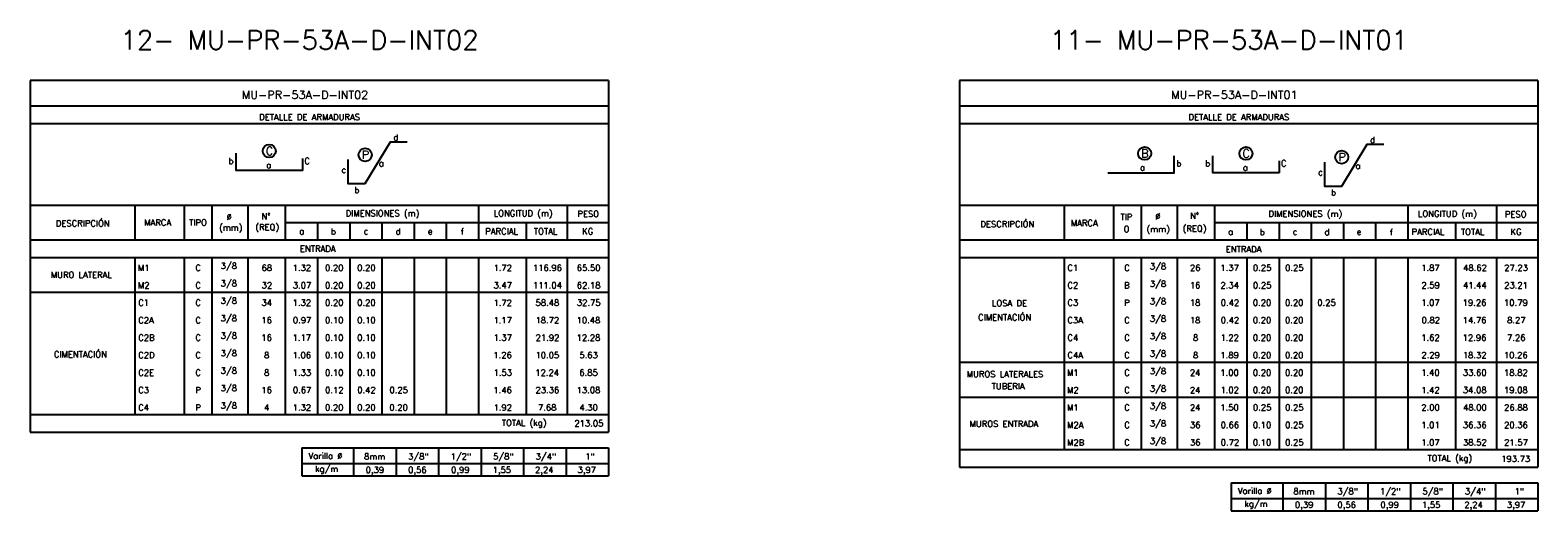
# Model space of a CAD drawing. Header units: metres. Extents: x -344 to 326, y 129 to 266.
# Tile 12 of 16: x 4 to 71, y 165 to 186. Entities that reach past the tile are written whole.
import ezdxf
from ezdxf.enums import TextEntityAlignment as Align

# ---------------------------------------------------------------- set-up
doc = ezdxf.new("R2010")
doc.units = ezdxf.units.M
for name, color, linetype in [('XREF-SE-CUADROS DE DESPIECE - HUAURA_PQT4$0$21', 3, 'Continuous'), ('XREF-SE-CUADROS DE DESPIECE - HUAURA_PQT4$0$21C', 3, 'Continuous'), ('XREF-SE-CUADROS DE DESPIECE - HUAURA_PQT4$0$23', 2, 'Continuous'), ('XREF-SE-CUADROS DE DESPIECE - HUAURA_PQT4$0$S-ANNO-TEXT', 7, 'Continuous'), ('XREF-SE-CUADROS DE DESPIECE - HUAURA_PQT4$0$S-LNWK-0006', 1, 'Continuous')]:
    doc.layers.add(name, color=color, linetype=linetype)
doc.styles.add('XREF-SE-CUADROS DE DESPIECE - HUAURA_PQT4$0$ROMANS-SP', font='romans.shx', dxfattribs={"width": 0.7})
doc.styles.add('XREF-SE-CUADROS DE DESPIECE - HUAURA_PQT4$0$TEGEPSA 100', font='romans.shx')

# ---------------------------------------------------------------- blocks, each defined once
blk = doc.blocks.new('XREF-SE-CUADROS DE DESPIECE - HUAURA_PQT4')
for p, q in [((100.435, 70.617), (100.435, 63.721)), ((101.846, 70.617), (101.846, 63.721))]:
    blk.add_line(p, q)
at = {"layer": 'XREF-SE-CUADROS DE DESPIECE - HUAURA_PQT4$0$21'}
for p, q in [((92.426, 72.91), (92.426, 71.379)), ((94.592, 72.91), (94.592, 71.379)), ((95.804, 72.91), (95.804, 71.379)), ((97.374, 72.91), (97.374, 71.379)), ((99.024, 72.91), (99.024, 71.379)), ((107.491, 72.91), (107.491, 71.379)), ((111.386, 72.91), (111.386, 71.379)), ((133.173, 72.91), (133.173, 71.379)), ((135.339, 72.91), (135.339, 71.379)), ((136.552, 72.91), (136.552, 71.379)), ((138.122, 72.91), (138.122, 71.379)), ((139.771, 72.91), (139.771, 71.379)), ((148.238, 72.91), (148.238, 71.379)), ((152.133, 72.91), (152.133, 71.379)), ((99.024, 72.14), (113.195, 72.14)), ((100.435, 72.14), (100.435, 71.379)), ((101.846, 72.14), (101.846, 71.379)), ((103.257, 72.14), (103.257, 71.379)), ((104.669, 72.14), (104.669, 71.379)), ((106.08, 72.14), (106.08, 71.379)), ((109.578, 72.14), (109.578, 71.379)), ((139.771, 72.14), (153.942, 72.14)), ((141.182, 72.14), (141.182, 71.379)), ((142.594, 72.14), (142.594, 71.379)), ((144.005, 72.14), (144.005, 71.379)), ((145.416, 72.14), (145.416, 71.379)), ((146.827, 72.14), (146.827, 71.379)), ((150.325, 72.14), (150.325, 71.379)), ((87.835, 71.379), (113.195, 71.379)), ((128.583, 71.379), (153.942, 71.379)), ((87.835, 70.617), (113.195, 70.617)), ((92.426, 70.617), (92.426, 63.721)), ((94.592, 70.617), (94.592, 63.721)), ((95.804, 70.617), (95.804, 63.721)), ((97.374, 70.617), (97.374, 63.721)), ((99.024, 70.617), (99.024, 63.721)), ((103.257, 70.617), (103.257, 63.721)), ((104.669, 70.617), (104.669, 63.721)), ((106.08, 70.617), (106.08, 63.721)), ((107.491, 70.617), (107.491, 63.721)), ((109.578, 70.617), (109.578, 63.721)), ((111.386, 70.617), (111.386, 63.721)), ((128.583, 70.617), (153.942, 70.617)), ((133.173, 70.617), (133.173, 62.189)), ((135.339, 70.617), (135.339, 62.189)), ((136.552, 70.617), (136.552, 62.189)), ((138.122, 70.617), (138.122, 62.189)), ((139.771, 70.617), (139.771, 62.189)), ((141.182, 70.617), (141.182, 62.189)), ((142.594, 70.617), (142.594, 62.189)), ((144.005, 70.617), (144.005, 62.189)), ((145.416, 70.617), (145.416, 62.189)), ((146.827, 70.617), (146.827, 62.189)), ((148.238, 70.617), (148.238, 62.189)), ((150.325, 70.617), (150.325, 62.189)), ((152.133, 70.617), (152.133, 62.189)), ((87.835, 69.084), (113.195, 69.084)), ((128.583, 66.02), (153.942, 66.02)), ((128.583, 64.488), (153.942, 64.488)), ((87.835, 63.721), (113.195, 63.721)), ((102.019, 62.258), (102.019, 61.03)), ((103.881, 62.258), (103.881, 61.03)), ((105.744, 62.258), (105.744, 61.03)), ((107.607, 62.258), (107.607, 61.03)), ((109.469, 62.258), (109.469, 61.03)), ((111.332, 62.258), (111.332, 61.03)), ((128.583, 62.189), (153.942, 62.189)), ((99.753, 61.57), (113.195, 61.57)), ((142.766, 60.725), (142.766, 59.497)), ((144.629, 60.725), (144.629, 59.497)), ((146.491, 60.725), (146.491, 59.497)), ((148.354, 60.725), (148.354, 59.497)), ((150.217, 60.725), (150.217, 59.497)), ((152.079, 60.725), (152.079, 59.497)), ((140.501, 60.037), (153.942, 60.037))]:
    blk.add_line(p, q, dxfattribs=at)
at = {"layer": 'XREF-SE-CUADROS DE DESPIECE - HUAURA_PQT4$0$21C'}
for centre in [(98.32, 75.282), (102.523, 75.117), (136.701, 75.177), (141.142, 75.177), (145.345, 75.012)]:
    blk.add_circle(centre, 0.288, dxfattribs=at)
at = {"layer": 'XREF-SE-CUADROS DE DESPIECE - HUAURA_PQT4$0$23'}
for p, q in [((87.835, 78.38), (87.835, 62.947)), ((113.195, 78.38), (113.195, 62.947)), ((128.583, 78.38), (128.583, 61.415)), ((153.942, 78.38), (153.942, 61.415)), ((87.835, 72.91), (113.195, 72.91)), ((128.583, 72.91), (153.942, 72.91)), ((87.835, 62.947), (113.195, 62.947)), ((99.753, 62.258), (99.753, 61.03)), ((99.753, 62.258), (113.195, 62.258)), ((99.753, 62.258), (99.753, 61.03)), ((113.195, 62.258), (113.195, 61.03)), ((99.753, 61.03), (113.195, 61.03)), ((128.583, 61.415), (153.942, 61.415)), ((140.501, 60.725), (140.501, 59.497)), ((140.501, 60.725), (153.942, 60.725)), ((140.501, 60.725), (140.501, 59.497)), ((153.942, 60.725), (153.942, 59.497)), ((140.501, 59.497), (153.942, 59.497))]:
    blk.add_line(p, q, dxfattribs=at)
for points in [[(113.195, 78.38), (87.835, 78.38)], [(153.942, 78.38), (128.583, 78.38)], [(113.195, 77.244), (87.835, 77.244)], [(153.942, 77.244), (128.583, 77.244)], [(113.195, 76.474), (87.835, 76.474)], [(153.942, 76.474), (128.583, 76.474)]]:
    blk.add_lwpolyline(points, dxfattribs=at)
at = {"layer": 'XREF-SE-CUADROS DE DESPIECE - HUAURA_PQT4$0$S-LNWK-0006', "flags": 128}
for points in [[(104.371, 75.674), (103.618, 75.674), (102.513, 73.836), (101.776, 73.836), (101.776, 74.904)], [(147.193, 75.568), (146.44, 75.568), (145.335, 73.731), (144.598, 73.731), (144.598, 74.798)]]:
    blk.add_lwpolyline(points, dxfattribs=at)
at = {"layer": 'XREF-SE-CUADROS DE DESPIECE - HUAURA_PQT4$0$S-LNWK-0006'}
for points in [[(99.778, 74.953), (99.778, 74.443, -0.414214), (99.764, 74.43), (96.868, 74.43), (96.868, 75.181)], [(142.6, 74.848), (142.6, 74.338, -0.414214), (142.587, 74.325), (139.691, 74.325), (139.691, 75.076)]]:
    blk.add_lwpolyline(points, format="xyb", dxfattribs=at)
blk.add_lwpolyline([(135.081, 74.325), (137.99, 74.325), (137.99, 75.076)], dxfattribs=at)
at = {"style": 'XREF-SE-CUADROS DE DESPIECE - HUAURA_PQT4$0$TEGEPSA 100'}
for s, p in [('DESCRIPCIÓN', (88.961, 71.971)), ('MARCA', (92.838, 72.01)), ('TIPO', (94.808, 72.01)), ('(mm)', (96.121, 71.785)), ('Ø', (96.448, 72.259)), ('(REQ)', (97.708, 71.808)), ('N°', (97.983, 72.282)), ('DIMENSIONES (m)', (101.668, 72.413)), ('LONGITUD (m)', (108.161, 72.413)), ('PESO', (111.831, 72.391)), ('DESCRIPCIÓN', (129.5, 71.94)), ('MARCA', (133.466, 71.986)), ('TIP', (135.64, 72.254)), ('Ø', (137.17, 72.28)), ('N°', (138.691, 72.307)), ('DIMENSIONES (m)', (142.133, 72.394)), ('LONGITUD (m)', (148.682, 72.394)), ('PESO', (152.496, 72.367)), ('a', (99.634, 71.626)), ('b', (101.023, 71.617)), ('c', (102.459, 71.626)), ('d', (103.857, 71.617)), ('e', (105.269, 71.626)), ('f', (106.714, 71.615)), ('PARCIAL', (107.79, 71.625)), ('TOTAL', (109.922, 71.625)), ('KG', (112.043, 71.625)), ('O', (135.78, 71.721)), ('(mm)', (136.785, 71.721)), ('(REQ)', (138.368, 71.748)), ('a', (140.364, 71.603)), ('b', (141.749, 71.591)), ('c', (143.19, 71.603)), ('d', (144.586, 71.592)), ('e', (145.997, 71.603)), ('f', (147.449, 71.589)), ('PARCIAL', (148.406, 71.601)), ('TOTAL', (150.569, 71.601)), ('KG', (152.747, 71.601)), ('M1', (92.559, 70.021)), ('C', (95.08, 70.023)), (' 3/8', (96.004, 70.11)), ('68', (97.981, 70.023)), ('1.32', (99.346, 70.023)), ('0.20', (100.764, 70.023)), ('0.20', (102.175, 70.023)), ('1.72', (108.151, 70.021)), ('116.96', (109.88, 70.023)), ('65.50', (111.802, 70.023)), ('C1', (133.318, 70.023)), ('C', (135.807, 70.023)), (' 3/8', (136.745, 70.088)), ('26', (138.689, 70.024)), ('1.37', (140.023, 70.024)), ('0.25', (141.45, 70.024)), ('0.25', (142.861, 70.024)), ('1.87', (148.828, 70.024)), ('48.62', (150.666, 70.024)), ('27.23', (152.468, 70.024)), ('MURO LATERAL', (88.744, 69.716)), ('M2', (92.559, 69.255)), ('C', (95.08, 69.257)), (' 3/8', (96.004, 69.344)), ('32', (97.985, 69.257)), ('3.07', (99.352, 69.257)), ('0.20', (100.764, 69.257)), ('0.20', (102.175, 69.257)), ('3.47', (108.156, 69.257)), ('111.04', (109.877, 69.257)), ('62.18', (111.803, 69.257)), ('C2', (133.318, 69.257)), ('B', (135.799, 69.253)), (' 3/8', (136.745, 69.322)), ('16', (138.681, 69.258)), ('2.34', (140.026, 69.258)), ('0.25', (141.45, 69.258)), ('2.59', (148.836, 69.258)), ('41.44', (150.66, 69.256)), ('23.21', (152.466, 69.258)), ('C1', (92.574, 68.491)), ('C', (95.08, 68.491)), (' 3/8', (96.004, 68.578)), ('34', (97.979, 68.491)), ('1.32', (99.346, 68.491)), ('0.20', (100.764, 68.491)), ('0.20', (102.175, 68.491)), ('1.72', (108.151, 68.489)), ('58.48', (109.995, 68.491)), ('32.75', (111.807, 68.491)), ('C3', (133.318, 68.492)), ('P', (135.806, 68.489)), (' 3/8', (136.745, 68.556)), ('18', (138.682, 68.492)), ('0.42', (140.038, 68.492)), ('0.20', (141.444, 68.492)), ('0.20', (142.855, 68.492)), ('0.25', (144.272, 68.492)), ('1.07', (148.828, 68.492)), ('19.26', (150.647, 68.492)), ('10.79', (152.458, 68.492)), (' 3/8', (96.004, 67.812)), ('CIMENTACIÓN', (129.401, 67.848)), ('LOSA DE', (130.006, 68.473)), ('C2A', (92.574, 67.724)), ('C', (95.08, 67.724)), ('16', (97.974, 67.725)), ('0.97', (99.355, 67.725)), ('0.10', (100.764, 67.725)), ('0.10', (102.175, 67.725)), ('1.17', (108.149, 67.723)), ('18.72', (109.991, 67.725)), ('10.48', (111.796, 67.725)), ('C3A', (133.318, 67.726)), ('C', (135.807, 67.725)), (' 3/8', (136.745, 67.79)), ('18', (138.682, 67.726)), ('0.42', (140.038, 67.726)), ('0.20', (141.444, 67.726)), ('0.20', (142.855, 67.726)), ('0.82', (148.843, 67.726)), ('14.76', (150.647, 67.726)), ('8.27', (152.595, 67.726)), ('C2B', (92.574, 66.958)), ('C', (95.08, 66.958)), (' 3/8', (96.004, 67.046)), ('16', (97.974, 66.959)), ('1.17', (99.344, 66.957)), ('0.10', (100.764, 66.959)), ('0.10', (102.175, 66.959)), ('1.37', (108.149, 66.959)), ('21.92', (109.997, 66.959)), ('12.28', (111.796, 66.959)), ('C4', (133.318, 66.959)), ('C', (135.807, 66.959)), (' 3/8', (136.745, 67.024)), ('8', (138.82, 66.96)), ('1.22', (140.025, 66.957)), ('0.20', (141.444, 66.96)), ('0.20', (142.855, 66.96)), ('1.62', (148.83, 66.96)), ('12.96', (150.647, 66.96)), ('7.26', (152.592, 66.96)), ('CIMENTACIÓN', (88.876, 66.229)), ('C2D', (92.574, 66.192)), ('C', (95.08, 66.192)), (' 3/8', (96.004, 66.279)), ('8', (98.092, 66.193)), ('1.06', (99.343, 66.193)), ('0.10', (100.764, 66.193)), ('0.10', (102.175, 66.193)), ('1.26', (108.148, 66.193)), ('10.05', (109.991, 66.193)), ('5.63', (111.916, 66.193)), ('C4A', (133.318, 66.193)), ('C', (135.807, 66.193)), (' 3/8', (136.745, 66.257)), ('8', (138.82, 66.193)), ('1.89', (140.024, 66.193)), ('0.20', (141.444, 66.193)), ('0.20', (142.855, 66.193)), ('2.29', (148.836, 66.193)), ('18.32', (150.651, 66.193)), ('10.26', (152.455, 66.193)), ('C2E', (92.574, 65.426)), ('C', (95.08, 65.426)), (' 3/8', (96.004, 65.513)), ('8', (98.092, 65.427)), ('1.33', (99.347, 65.427)), ('0.10', (100.764, 65.427)), ('0.10', (102.175, 65.427)), ('1.53', (108.152, 65.427)), ('12.24', (109.985, 65.424)), ('6.85', (111.915, 65.427)), ('MUROS LATERALES', (128.9, 65.36)), ('M1', (133.3, 65.424)), ('C', (135.807, 65.427)), (' 3/8', (136.745, 65.491)), ('24', (138.686, 65.424)), ('1.00', (140.02, 65.427)), ('0.20', (141.444, 65.427)), ('0.20', (142.855, 65.427)), ('1.40', (148.825, 65.427)), ('33.60', (150.654, 65.427)), ('18.82', (152.459, 65.427)), ('C3', (92.574, 64.66)), ('P', (95.08, 64.658)), (' 3/8', (96.004, 64.747)), ('16', (97.974, 64.66)), ('0.67', (99.355, 64.66)), ('0.12', (100.768, 64.66)), ('0.42', (102.179, 64.66)), ('0.25', (103.591, 64.66)), ('1.46', (108.148, 64.66)), ('23.36', (109.994, 64.66)), ('13.08', (111.796, 64.66)), ('TUBERIA', (129.995, 64.831)), ('M2', (133.3, 64.658)), ('C', (135.807, 64.66)), (' 3/8', (136.745, 64.725)), ('24', (138.686, 64.658)), ('1.02', (140.025, 64.661)), ('0.20', (141.444, 64.661)), ('0.20', (142.855, 64.661)), ('1.42', (148.83, 64.659)), ('34.08', (150.656, 64.661)), ('19.08', (152.456, 64.661)), ('C4', (92.574, 63.894)), ('P', (95.08, 63.892)), (' 3/8', (96.004, 63.981)), ('4', (98.093, 63.892)), ('1.32', (99.346, 63.894)), ('0.20', (100.764, 63.894)), ('0.20', (102.175, 63.894)), ('0.20', (103.586, 63.894)), ('1.92', (108.151, 63.894)), ('7.68', (110.103, 63.894)), ('4.30', (111.916, 63.894)), ('M1', (133.3, 63.892)), ('C', (135.807, 63.894)), (' 3/8', (136.745, 63.959)), ('24', (138.686, 63.892)), ('1.50', (140.02, 63.895)), ('0.25', (141.45, 63.895)), ('0.25', (142.861, 63.895)), ('2.00', (148.832, 63.895)), ('48.00', (150.661, 63.895)), ('26.88', (152.463, 63.895)), (' 3/8', (136.745, 63.193)), ('MUROS ENTRADA', (129.027, 63.18)), ('M2A', (133.3, 63.126)), ('C', (135.807, 63.128)), ('36', (138.69, 63.129)), ('0.66', (140.034, 63.129)), ('0.10', (141.444, 63.129)), ('0.25', (142.861, 63.129)), ('1.01', (148.83, 63.129)), ('36.36', (150.656, 63.129)), ('20.36', (152.463, 63.129)), ('M2B', (133.3, 62.359)), ('C', (135.807, 62.362)), (' 3/8', (136.745, 62.427)), ('36', (138.69, 62.363)), ('0.72', (140.038, 62.363)), ('0.10', (141.444, 62.363)), ('0.25', (142.861, 62.363)), ('1.07', (148.828, 62.363)), ('38.52', (150.66, 62.363)), ('21.57', (152.464, 62.363))]:
    blk.add_text(s, height=0.27, dxfattribs=at).set_placement(p)
at = {"layer": 'Defpoints', "style": 'XREF-SE-CUADROS DE DESPIECE - HUAURA_PQT4$0$ROMANS-SP'}
for s, p in [('12- MU-PR-53A-D-INT02', (91.801, 79.735)), ('11- MU-PR-53A-D-INT01', (132.548, 79.735))]:
    blk.add_text(s, height=0.83433, dxfattribs=at).set_placement(p)
at = {"layer": 'XREF-SE-CUADROS DE DESPIECE - HUAURA_PQT4$0$23', "style": 'XREF-SE-CUADROS DE DESPIECE - HUAURA_PQT4$0$TEGEPSA 100'}
for s, p in [('ENTRADA', (99.664, 70.863)), ('ENTRADA', (140.26, 70.839)), ('TOTAL (kg)', (108.516, 63.225)), ('213.05', (111.698, 63.2)), ('TOTAL (kg)', (149.1, 61.673)), ('193.73', (152.334, 61.644))]:
    blk.add_text(s, height=0.27, dxfattribs=at).set_placement(p)
at = {"layer": 'XREF-SE-CUADROS DE DESPIECE - HUAURA_PQT4$0$S-ANNO-TEXT', "color": 4, "style": 'XREF-SE-CUADROS DE DESPIECE - HUAURA_PQT4$0$TEGEPSA 100'}
for s, p in [('MU-PR-53A-D-INT02', (97.115, 77.564)), ('MU-PR-53A-D-INT01', (137.863, 77.564))]:
    blk.add_text(s, height=0.36233, dxfattribs=at).set_placement(p)
at = {"layer": 'XREF-SE-CUADROS DE DESPIECE - HUAURA_PQT4$0$S-ANNO-TEXT', "style": 'XREF-SE-CUADROS DE DESPIECE - HUAURA_PQT4$0$TEGEPSA 100'}
for s, height, p in [('DETALLE DE ARMADURAS', 0.27006, (97.877, 76.635)), ('DETALLE DE ARMADURAS', 0.27006, (138.624, 76.635)), ('Varilla %%C', 0.27, (100.038, 61.774)), ('kg/m', 0.27, (100.325, 61.204)), ('8mm', 0.27, (102.478, 61.749)), ('3/8"', 0.27, (104.406, 61.749)), ('1/2"', 0.27, (106.269, 61.749)), ('5/8"', 0.27, (108.132, 61.749)), ('3/4"', 0.27, (109.994, 61.749)), ('1"', 0.27, (112.173, 61.749)), ('0,39', 0.27, (102.545, 61.159)), ('0,56', 0.27, (104.408, 61.159)), ('0,99', 0.27, (106.293, 61.159)), ('1,55', 0.27, (108.111, 61.159)), ('2,24', 0.27, (109.973, 61.159)), ('3,97', 0.27, (111.836, 61.159)), ('Varilla %%C', 0.27, (140.785, 60.242)), ('8mm', 0.27, (143.225, 60.217)), ('3/8"', 0.27, (145.154, 60.217)), ('1/2"', 0.27, (147.016, 60.217)), ('5/8"', 0.27, (148.879, 60.217)), ('3/4"', 0.27, (150.742, 60.217)), ('1"', 0.27, (152.921, 60.217)), ('kg/m', 0.27, (141.072, 59.672)), ('0,39', 0.27, (143.292, 59.627)), ('0,56', 0.27, (145.155, 59.627)), ('0,99', 0.27, (147.04, 59.627)), ('1,55', 0.27, (148.858, 59.627)), ('2,24', 0.27, (150.72, 59.627)), ('3,97', 0.27, (152.583, 59.627))]:
    blk.add_text(s, height=height, dxfattribs=at).set_placement(p)
for s, p in [('d', (103.979, 75.741)), ('d', (146.802, 75.636)), ('b', (96.753, 74.709)), ('C', (100.099, 74.709)), ('b', (138.311, 74.604)), ('b', (139.575, 74.604)), ('C', (142.921, 74.604)), ('c', (101.693, 74.32)), ('c', (144.516, 74.214)), ('b', (102.269, 73.435)), ('b', (145.092, 73.329))]:
    blk.add_text(s, height=0.27, dxfattribs=at).set_placement(p, align=Align.RIGHT)
for s, height, p in [('C', 0.362, (98.333, 75.1)), ('C', 0.362, (141.156, 74.995)), ('a', 0.27, (98.297, 74.53)), ('P', 0.362, (102.536, 74.935)), ('a', 0.27, (103.233, 74.606)), ('B', 0.362, (136.714, 74.995)), ('P', 0.362, (145.359, 74.83)), ('a', 0.27, (146.055, 74.501)), ('a', 0.27, (136.607, 74.424)), ('a', 0.27, (141.119, 74.424))]:
    blk.add_text(s, height=height, dxfattribs=at).set_placement(p, align=Align.CENTER)

msp = doc.modelspace()

# ---------------------------------------------------------------- block references
msp.add_blockref('XREF-SE-CUADROS DE DESPIECE - HUAURA_PQT4', (-83.359, 105.83))

doc.saveas('drawing.dxf')
